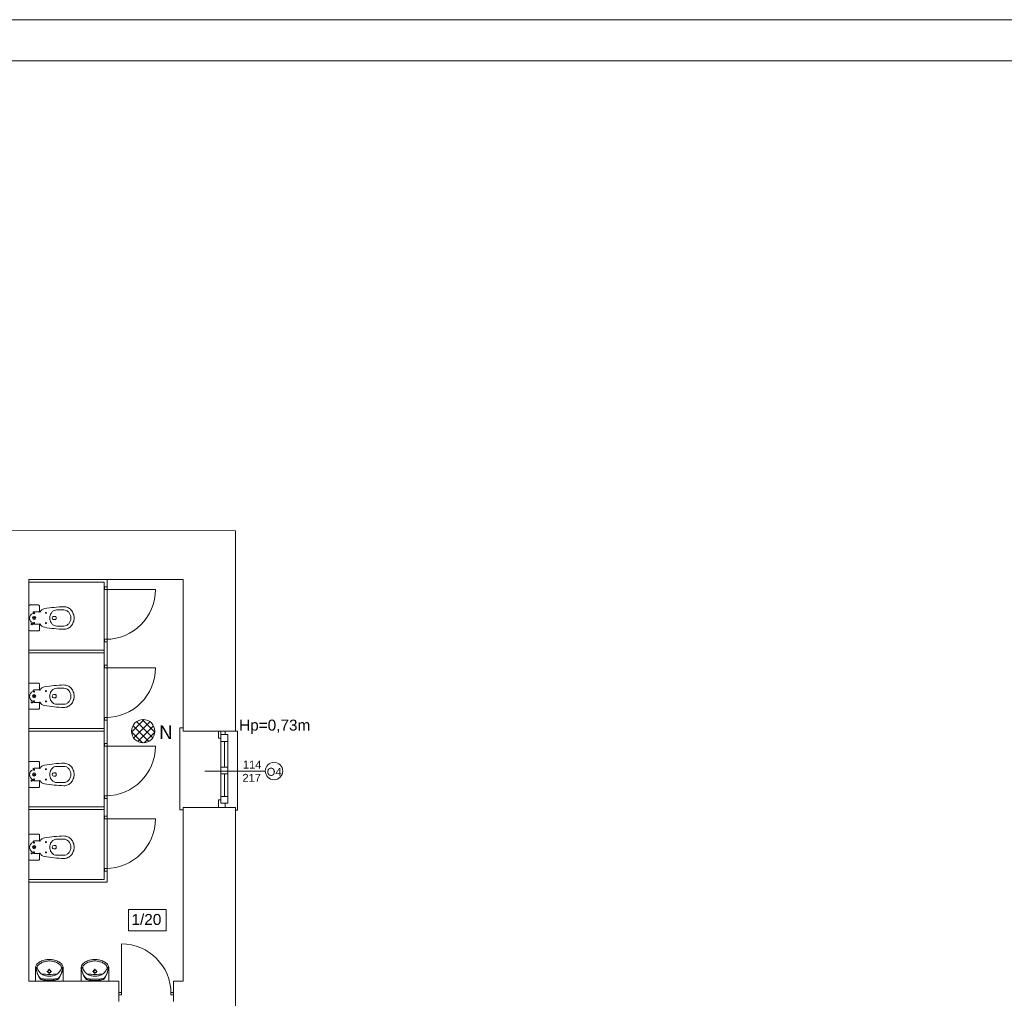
# Model space of a CAD drawing. Header units: centimetres. Extents: x 74448 to 96987, y -37016 to -10817.
# Tile 140 of 174: x 78694 to 80129, y -21268 to -19842. Entities that reach past the tile are written whole.
import ezdxf

# ---------------------------------------------------------------- set-up
doc = ezdxf.new("R2010")
doc.units = ezdxf.units.CM
doc.header["$LTSCALE"] = 0.02
doc.layers.get('0').update_dxf_attribs({"color": 8, "lineweight": 13})
for name, color, linetype, lineweight in [('_AUDIO', 7, 'Continuous', 18), ('_pk_tabelka', 7, 'Continuous', 15), ('ei30', 8, 'Continuous', 13), ('LINIE PRZEKROJOWE', 8, 'Continuous', 13), ('OPISY', 8, 'Continuous', 13), ('stolarka', 8, 'Continuous', 13), ('WIDOK', 8, 'Continuous', 13)]:
    doc.layers.add(name, color=color, linetype=linetype, lineweight=lineweight)
doc.styles.get("Standard").update_dxf_attribs({"font": 'arial.ttf', "height": 12})
doc.styles.add('Tomasz_W legenda', font='TCM_____.TTF')

# ---------------------------------------------------------------- blocks, each defined once
blk = doc.blocks.new('*U3')
at = {"layer": 'stolarka', "transparency": 33554684}
blk.add_lwpolyline([(5, 0), (5, 95)], dxfattribs=at)
for points in [[(0, 2.5), (0, -2.5), (5, -2.5), (5, 2.5)], [(100, -2.5), (105, -2.5), (105, 2.5), (100, 2.5)]]:
    blk.add_lwpolyline(points, close=True, dxfattribs=at)
blk.add_arc((5, 0), 95, 0, 90, dxfattribs=at)

msp = doc.modelspace()

# ---------------------------------------------------------------- hatches: boundary and pattern name
at = {"layer": '_AUDIO'}
h = msp.add_hatch(dxfattribs=at)
h.set_pattern_fill('ANSI37', color=256, scale=2.5)
h.set_pattern_definition([(45, (-5798.748, -5798.748), (-5.6126601, 5.6126601), []), (135, (-5798.748, -5798.748), (-5.6126601, -5.6126601), [])])
h.paths.add_polyline_path([(78890.7, -20878.6, 1), (78856.7, -20878.6, 1)])

# ---------------------------------------------------------------- linework, layer by layer
for points in [[(78707, -20657.6), (78821, -20657.6), (78821, -21098.6), (78707, -21098.6)], [(78707, -20661.6), (78817, -20661.6), (78817, -21094.6), (78707, -21094.6)], [(78707, -20760.6), (78817, -20760.6)], [(78707, -20764.6), (78817, -20764.6)], [(78707, -20874.6), (78817, -20874.6)], [(78707, -20878.6), (78817, -20878.6)], [(78932, -20878.6), (78932, -20873.6), (78927, -20873.6), (78927, -20993), (78927, -20993), (78932, -20993)], [(79008, -20878.6), (79011, -20878.6), (79011, -20993.6), (79008, -20993.6)], [(78707, -20988.6), (78817, -20988.6)], [(78707, -20992.6), (78817, -20992.6)]]:
    msp.add_lwpolyline(points)
msp.add_circle((78873.7, -20878.6), 17, dxfattribs=at)
at = {"layer": '_pk_tabelka', "color": 7, "ltscale": 3}
for p, q in [((82865.7, -19841.8), (74455.7, -19841.8)), ((82805.7, -19901.8), (74705.7, -19901.8))]:
    msp.add_line(p, q, dxfattribs=at)
at = {"layer": 'LINIE PRZEKROJOWE'}
for points in [[(78570, -20585.8), (79008, -20586.6), (79008, -20878.6)], [(78932, -20657.6), (78707, -20657.6), (78707, -21242.6)], [(78932, -20878.6), (78932, -20657.6)], [(79008, -20662.6), (79008, -20878.6)], [(78932, -20878.6), (79008, -20878.6)], [(78932, -21242.6), (78932, -20989.6), (79008, -20989.6)], [(79008, -20989.6), (79008, -21293.6)], [(79008, -20994.6), (79008, -21293.6)], [(78838, -21242.6), (78828, -21242.6), (78707, -21242.6)], [(78707, -21242.6), (78838, -21242.6), (78838, -21272.6)], [(78932, -21242.6), (78918, -21242.6)], [(78932, -21242.6), (78918, -21242.6), (78918, -21272.6)]]:
    msp.add_lwpolyline(points, dxfattribs=at)
at = {"layer": 'OPISY'}
msp.add_lwpolyline([(79051.7, -20936.6), (78963.6, -20936.6)], dxfattribs=at)
msp.add_lwpolyline([(78852.1, -21138.2), (78907.1, -21138.2), (78907.1, -21169.5), (78852.1, -21169.5)], close=True, dxfattribs=at)
msp.add_circle((79064.4, -20936.6), 12.7, dxfattribs=at)
at = {"layer": 'stolarka'}
for points in [[(78987, -20888.6), (78983.3, -20888.6), (78983.3, -20878.6), (78993.3, -20878.6), (78993.3, -20883.6)], [(78987, -20879.6), (78987, -20983.6)], [(78997, -20883.6), (78997, -20983.6)], [(78992, -20893.6), (78992, -20931.6)], [(78992, -20941.6), (78992, -20973.6)], [(78993.3, -20983.6), (78993.3, -20989.6), (78983.3, -20989.6), (78983.3, -20978.6), (78987, -20978.6)]]:
    msp.add_lwpolyline(points, dxfattribs=at)
for points in [[(78997, -20883.6), (78997, -20893.6), (78987, -20893.6), (78987, -20883.6)], [(78997, -20930.9), (78997, -20940.9), (78987, -20940.9), (78987, -20930.9)], [(78997, -20973.6), (78997, -20983.6), (78987, -20983.6), (78987, -20973.6)]]:
    msp.add_lwpolyline(points, close=True, dxfattribs=at)
at = {"layer": 'WIDOK'}
for p, q in [((78713.1, -20705.4), (78713.1, -20706.8)), ((78722.4, -20704.5), (78714, -20704.5)), ((78743.3, -20711.3), (78745.8, -20711.3)), ((78746.8, -20712.2), (78746.8, -20713.6)), ((78758, -20701.9), (78747.7, -20701.9)), ((78713.1, -20720.8), (78713.1, -20721.7)), ((78722.4, -20722.7), (78714, -20722.7)), ((78743.3, -20715.9), (78745.8, -20715.9)), ((78746.8, -20715), (78746.8, -20713.6)), ((78758, -20725.3), (78747.7, -20725.3)), ((78713.1, -20819.4), (78713.1, -20820.8)), ((78722.4, -20818.5), (78714, -20818.5)), ((78743.3, -20825.3), (78745.8, -20825.3)), ((78746.8, -20826.2), (78746.8, -20827.6)), ((78758, -20815.9), (78747.7, -20815.9)), ((78713.1, -20834.8), (78713.1, -20835.7)), ((78722.4, -20836.7), (78714, -20836.7)), ((78743.3, -20829.9), (78745.8, -20829.9)), ((78746.8, -20829), (78746.8, -20827.6)), ((78758, -20839.3), (78747.7, -20839.3)), ((78713.1, -20933.4), (78713.1, -20934.8)), ((78722.4, -20932.5), (78714, -20932.5)), ((78743.3, -20939.3), (78745.8, -20939.3)), ((78746.8, -20940.2), (78746.8, -20941.6)), ((78746.8, -20943), (78746.8, -20941.6)), ((78758, -20929.9), (78747.7, -20929.9)), ((78713.1, -20948.8), (78713.1, -20949.7)), ((78722.4, -20950.7), (78714, -20950.7)), ((78743.3, -20943.9), (78745.8, -20943.9)), ((78758, -20953.3), (78747.7, -20953.3)), ((78713.1, -21039.4), (78713.1, -21040.8)), ((78722.4, -21038.5), (78714, -21038.5)), ((78758, -21035.9), (78747.7, -21035.9)), ((78713.1, -21054.8), (78713.1, -21055.7)), ((78722.4, -21056.7), (78714, -21056.7)), ((78743.3, -21045.3), (78745.8, -21045.3)), ((78743.3, -21049.9), (78745.8, -21049.9)), ((78746.8, -21046.2), (78746.8, -21047.6)), ((78746.8, -21049), (78746.8, -21047.6)), ((78758, -21059.3), (78747.7, -21059.3)), ((78716.6, -21242.6), (78716.6, -21225)), ((78733.4, -21228.5), (78735.6, -21228.5)), ((78736.8, -21227.2), (78736.8, -21225)), ((78738.1, -21228.5), (78740.2, -21228.5)), ((78757.1, -21242.6), (78757.1, -21225)), ((78783, -21242.6), (78783, -21225)), ((78799.9, -21228.5), (78802, -21228.5)), ((78803.3, -21227.2), (78803.3, -21225)), ((78804.5, -21228.5), (78806.7, -21228.5)), ((78823.5, -21242.6), (78823.5, -21225)), ((78736.8, -21232), (78736.8, -21229.8)), ((78803.3, -21232), (78803.3, -21229.8))]:
    msp.add_line(p, q, dxfattribs=at)
for points in [[(78708.9, -20732.5, -0.414214), (78707, -20730.7), (78707, -20696.5, -0.414214), (78708.9, -20694.6), (78720.6, -20694.6, -0.414214), (78722.4, -20696.5), (78722.4, -20704.5, 0.787207), (78723.3, -20704.7, -0.243605), (78729.9, -20700, -0.036424), (78758, -20697.2, -0.106749), (78763.7, -20698.4, -0.101537), (78768.6, -20702, -0.094942), (78771.8, -20707.3, -0.090753), (78773, -20713.6, -0.090753), (78771.8, -20719.9, -0.094942), (78768.6, -20725.2, -0.101537), (78763.7, -20728.8, -0.106749), (78758, -20730, -0.036424), (78729.9, -20727.2, -0.243605), (78723.3, -20722.5, 0.787207), (78722.4, -20722.7), (78722.4, -20730.7, -0.414214), (78720.6, -20732.5)], [(78708.9, -20846.5, -0.414214), (78707, -20844.7), (78707, -20810.5, -0.414214), (78708.9, -20808.6), (78720.6, -20808.6, -0.414214), (78722.4, -20810.5), (78722.4, -20818.5, 0.787207), (78723.3, -20818.7, -0.243605), (78729.9, -20814, -0.036424), (78758, -20811.2, -0.106749), (78763.7, -20812.4, -0.101537), (78768.6, -20816, -0.094942), (78771.8, -20821.3, -0.090753), (78773, -20827.6, -0.090753), (78771.8, -20833.9, -0.094942), (78768.6, -20839.2, -0.101537), (78763.7, -20842.8, -0.106749), (78758, -20844, -0.036424), (78729.9, -20841.2, -0.243605), (78723.3, -20836.5, 0.787207), (78722.4, -20836.7), (78722.4, -20844.7, -0.414214), (78720.6, -20846.5)], [(78708.9, -20960.5, -0.414214), (78707, -20958.7), (78707, -20924.5, -0.414214), (78708.9, -20922.6), (78720.6, -20922.6, -0.414214), (78722.4, -20924.5), (78722.4, -20932.5, 0.787207), (78723.3, -20932.7, -0.243605), (78729.9, -20928, -0.036424), (78758, -20925.2, -0.106749), (78763.7, -20926.4, -0.101537), (78768.6, -20930, -0.094942), (78771.8, -20935.3, -0.090753), (78773, -20941.6, -0.090753), (78771.8, -20947.9, -0.094942), (78768.6, -20953.2, -0.101537), (78763.7, -20956.8, -0.106749), (78758, -20958, -0.036424), (78729.9, -20955.2, -0.243605), (78723.3, -20950.5, 0.787207), (78722.4, -20950.7), (78722.4, -20958.7, -0.414214), (78720.6, -20960.5)], [(78708.9, -21066.5, -0.414214), (78707, -21064.7), (78707, -21030.5, -0.414214), (78708.9, -21028.6), (78720.6, -21028.6, -0.414214), (78722.4, -21030.5), (78722.4, -21038.5, 0.787207), (78723.3, -21038.7, -0.243605), (78729.9, -21034, -0.036424), (78758, -21031.2, -0.106749), (78763.7, -21032.4, -0.101537), (78768.6, -21036, -0.094942), (78771.8, -21041.3, -0.090753), (78773, -21047.6, -0.090753), (78771.8, -21053.9, -0.094942), (78768.6, -21059.2, -0.101537), (78763.7, -21062.8, -0.106749), (78758, -21064, -0.036424), (78729.9, -21061.2, -0.243605), (78723.3, -21056.5, 0.787207), (78722.4, -21056.7), (78722.4, -21064.7, -0.414214), (78720.6, -21066.5)]]:
    msp.add_lwpolyline(points, format="xyb", close=True, dxfattribs=at)
for points in [[(78747.7, -20725.3, -0.106749), (78744, -20724.5, -0.101537), (78740.6, -20722, -0.094942), (78738.3, -20718.3, -0.090753), (78737.4, -20713.6, -0.090753), (78738.3, -20708.9, -0.094942), (78740.6, -20705.2, -0.101537), (78744, -20702.7, -0.106749), (78747.7, -20701.9, -0.106749)], [(78758, -20725.3, 0.106749), (78761.7, -20724.5, 0.101537), (78765.1, -20722, 0.094942), (78767.4, -20718.3, 0.090753), (78768.3, -20713.6, 0.090753), (78767.4, -20708.9, 0.094942), (78765.1, -20705.2, 0.101537), (78761.7, -20702.7, 0.106749), (78758, -20701.9, 0.106749)], [(78747.7, -20839.3, -0.106749), (78744, -20838.5, -0.101537), (78740.6, -20836, -0.094942), (78738.3, -20832.3, -0.090753), (78737.4, -20827.6, -0.090753), (78738.3, -20822.9, -0.094942), (78740.6, -20819.2, -0.101537), (78744, -20816.7, -0.106749), (78747.7, -20815.9, -0.106749)], [(78758, -20839.3, 0.106749), (78761.7, -20838.5, 0.101537), (78765.1, -20836, 0.094942), (78767.4, -20832.3, 0.090753), (78768.3, -20827.6, 0.090753), (78767.4, -20822.9, 0.094942), (78765.1, -20819.2, 0.101537), (78761.7, -20816.7, 0.106749), (78758, -20815.9, 0.106749)], [(78747.7, -20953.3, -0.106749), (78744, -20952.5, -0.101537), (78740.6, -20950, -0.094942), (78738.3, -20946.3, -0.090753), (78737.4, -20941.6, -0.090753), (78738.3, -20936.9, -0.094942), (78740.6, -20933.2, -0.101537), (78744, -20930.7, -0.106749), (78747.7, -20929.9, -0.106749)], [(78758, -20953.3, 0.106749), (78761.7, -20952.5, 0.101537), (78765.1, -20950, 0.094942), (78767.4, -20946.3, 0.090753), (78768.3, -20941.6, 0.090753), (78767.4, -20936.9, 0.094942), (78765.1, -20933.2, 0.101537), (78761.7, -20930.7, 0.106749), (78758, -20929.9, 0.106749)], [(78747.7, -21059.3, -0.106749), (78744, -21058.5, -0.101537), (78740.6, -21056, -0.094942), (78738.3, -21052.3, -0.090753), (78737.4, -21047.6, -0.090753), (78738.3, -21042.9, -0.094942), (78740.6, -21039.2, -0.101537), (78744, -21036.7, -0.106749), (78747.7, -21035.9, -0.106749)], [(78758, -21059.3, 0.106749), (78761.7, -21058.5, 0.101537), (78765.1, -21056, 0.094942), (78767.4, -21052.3, 0.090753), (78768.3, -21047.6, 0.090753), (78767.4, -21042.9, 0.094942), (78765.1, -21039.2, 0.101537), (78761.7, -21036.7, 0.106749), (78758, -21035.9, 0.106749)]]:
    msp.add_lwpolyline(points, format="xyb", dxfattribs=at)
for points in [[(78723.1, -21214.6), (78722.8, -21214.8), (78722.4, -21215), (78722.1, -21215.2), (78721.7, -21215.4), (78721.4, -21215.6), (78721.1, -21215.9), (78720.7, -21216.1), (78720.4, -21216.4)], [(78731.3, -21214.1), (78729.9, -21214.4), (78728.5, -21214.8), (78727.2, -21215.2), (78725.9, -21215.8), (78724.7, -21216.4), (78723.4, -21217.2), (78722.3, -21218), (78721.2, -21218.8)], [(78735.4, -21211.1), (78733.8, -21211.3), (78732.2, -21211.5), (78730.7, -21211.9), (78729.1, -21212.3), (78727.6, -21212.7), (78726.1, -21213.3), (78724.6, -21213.9), (78723.1, -21214.6)], [(78742.4, -21214.1), (78741, -21213.8), (78739.6, -21213.6), (78738.2, -21213.4), (78736.8, -21213.4), (78735.4, -21213.4), (78734, -21213.6), (78732.6, -21213.8), (78731.3, -21214.1)], [(78735.4, -21211.1), (78738.2, -21211.1)], [(78750.5, -21214.6), (78749.1, -21213.9), (78747.6, -21213.3), (78746.1, -21212.7), (78744.6, -21212.3), (78743, -21211.9), (78741.4, -21211.5), (78739.8, -21211.3), (78738.2, -21211.1)], [(78752.5, -21218.8), (78751.4, -21218), (78750.2, -21217.2), (78749, -21216.4), (78747.7, -21215.8), (78746.5, -21215.2), (78745.1, -21214.8), (78743.8, -21214.4), (78742.4, -21214.1)], [(78753.2, -21216.4), (78752.9, -21216.1), (78752.6, -21215.9), (78752.3, -21215.6), (78751.9, -21215.4), (78751.6, -21215.2), (78751.2, -21215), (78750.9, -21214.8), (78750.5, -21214.6)], [(78789.6, -21214.6), (78789.2, -21214.8), (78788.9, -21215), (78788.5, -21215.2), (78788.2, -21215.4), (78787.8, -21215.6), (78787.5, -21215.9), (78787.2, -21216.1), (78786.9, -21216.4)], [(78797.7, -21214.1), (78796.3, -21214.4), (78795, -21214.8), (78793.7, -21215.2), (78792.4, -21215.8), (78791.1, -21216.4), (78789.9, -21217.2), (78788.7, -21218), (78787.6, -21218.8)], [(78801.9, -21211.1), (78800.3, -21211.3), (78798.7, -21211.5), (78797.1, -21211.9), (78795.6, -21212.3), (78794, -21212.7), (78792.5, -21213.3), (78791, -21213.9), (78789.6, -21214.6)], [(78808.9, -21214.1), (78807.5, -21213.8), (78806.1, -21213.6), (78804.7, -21213.4), (78803.3, -21213.4), (78801.9, -21213.4), (78800.5, -21213.6), (78799.1, -21213.8), (78797.7, -21214.1)], [(78801.9, -21211.1), (78804.7, -21211.1)], [(78817, -21214.6), (78815.5, -21213.9), (78814.1, -21213.3), (78812.6, -21212.7), (78811, -21212.3), (78809.5, -21211.9), (78807.9, -21211.5), (78806.3, -21211.3), (78804.7, -21211.1)], [(78819, -21218.8), (78817.8, -21218), (78816.7, -21217.2), (78815.5, -21216.4), (78814.2, -21215.8), (78812.9, -21215.2), (78811.6, -21214.8), (78810.2, -21214.4), (78808.9, -21214.1)], [(78819.7, -21216.4), (78819.4, -21216.1), (78819.1, -21215.9), (78818.7, -21215.6), (78818.4, -21215.4), (78818.1, -21215.2), (78817.7, -21215), (78817.4, -21214.8), (78817, -21214.6)], [(78720.4, -21216.4), (78719.5, -21217.2), (78718.7, -21218.1), (78718.1, -21219.1), (78717.5, -21220.2), (78717.1, -21221.4), (78716.8, -21222.6), (78716.6, -21223.8), (78716.6, -21225)], [(78717.6, -21222.3), (78717.7, -21224.6), (78717.9, -21226.9), (78718.4, -21229.1), (78719, -21231.3), (78719.9, -21233.5), (78720.9, -21235.5), (78722, -21237.5), (78723.4, -21239.3)], [(78717.6, -21222.3), (78717.7, -21224.5), (78718, -21226.6), (78718.4, -21228.7), (78719, -21230.8), (78719.9, -21232.8), (78720.9, -21234.7), (78722, -21236.5), (78723.3, -21238.1)], [(78721.2, -21218.8), (78720.7, -21219.3), (78720.2, -21219.9), (78719.8, -21220.5), (78719.5, -21221.1), (78719.3, -21221.8), (78719.1, -21222.5), (78719.1, -21223.2), (78719.1, -21224)], [(78719.1, -21224), (78719.6, -21225.3), (78720.3, -21226.5), (78721.1, -21227.7), (78721.9, -21228.9), (78722.8, -21230), (78723.8, -21231), (78724.9, -21231.9), (78726.1, -21232.7)], [(78747.6, -21232.7), (78748.7, -21231.9), (78749.8, -21231), (78750.8, -21230), (78751.8, -21228.9), (78752.6, -21227.7), (78753.4, -21226.5), (78754, -21225.3), (78754.6, -21224)], [(78750.3, -21238.2), (78751.6, -21236.5), (78752.8, -21234.7), (78753.8, -21232.8), (78754.6, -21230.8), (78755.2, -21228.8), (78755.7, -21226.6), (78756, -21224.5), (78756, -21222.4)], [(78750.3, -21239.3), (78751.6, -21237.5), (78752.8, -21235.5), (78753.8, -21233.5), (78754.6, -21231.4), (78755.3, -21229.2), (78755.7, -21226.9), (78756, -21224.6), (78756, -21222.4)], [(78754.6, -21224), (78754.6, -21223.2), (78754.5, -21222.5), (78754.4, -21221.8), (78754.1, -21221.1), (78753.8, -21220.5), (78753.4, -21219.9), (78753, -21219.3), (78752.5, -21218.8)], [(78757.1, -21225), (78757.1, -21223.8), (78756.9, -21222.6), (78756.6, -21221.4), (78756.2, -21220.2), (78755.6, -21219.1), (78754.9, -21218.1), (78754.1, -21217.2), (78753.2, -21216.4)], [(78786.9, -21216.4), (78786, -21217.2), (78785.2, -21218.1), (78784.5, -21219.1), (78783.9, -21220.2), (78783.5, -21221.4), (78783.2, -21222.6), (78783.1, -21223.8), (78783, -21225)], [(78784.1, -21222.3), (78784.1, -21224.6), (78784.4, -21226.9), (78784.8, -21229.1), (78785.5, -21231.3), (78786.3, -21233.5), (78787.3, -21235.5), (78788.5, -21237.5), (78789.8, -21239.3)], [(78784.1, -21222.3), (78784.2, -21224.5), (78784.4, -21226.6), (78784.9, -21228.7), (78785.5, -21230.8), (78786.3, -21232.8), (78787.3, -21234.7), (78788.5, -21236.5), (78789.8, -21238.1)], [(78787.6, -21218.8), (78787.1, -21219.3), (78786.7, -21219.9), (78786.3, -21220.5), (78786, -21221.1), (78785.7, -21221.8), (78785.6, -21222.5), (78785.5, -21223.2), (78785.5, -21224)], [(78785.5, -21224), (78786.1, -21225.3), (78786.8, -21226.5), (78787.5, -21227.7), (78788.4, -21228.9), (78789.3, -21230), (78790.3, -21231), (78791.4, -21231.9), (78792.5, -21232.7)], [(78814, -21232.7), (78815.2, -21231.9), (78816.3, -21231), (78817.3, -21230), (78818.2, -21228.9), (78819.1, -21227.7), (78819.8, -21226.5), (78820.5, -21225.3), (78821, -21224)], [(78816.7, -21239.3), (78818.1, -21237.5), (78819.2, -21235.5), (78820.3, -21233.5), (78821.1, -21231.4), (78821.7, -21229.2), (78822.2, -21226.9), (78822.4, -21224.6), (78822.5, -21222.4)], [(78816.8, -21238.2), (78818.1, -21236.5), (78819.2, -21234.7), (78820.2, -21232.8), (78821.1, -21230.8), (78821.7, -21228.8), (78822.2, -21226.6), (78822.4, -21224.5), (78822.5, -21222.4)], [(78821, -21224), (78821.1, -21223.2), (78821, -21222.5), (78820.8, -21221.8), (78820.6, -21221.1), (78820.3, -21220.5), (78819.9, -21219.9), (78819.5, -21219.3), (78819, -21218.8)], [(78823.5, -21225), (78823.5, -21223.8), (78823.4, -21222.6), (78823.1, -21221.4), (78822.6, -21220.2), (78822.1, -21219.1), (78821.4, -21218.1), (78820.6, -21217.2), (78819.7, -21216.4)], [(78723.3, -21238.1), (78723.6, -21238.4), (78723.8, -21238.6), (78724, -21238.7), (78724.3, -21238.9), (78724.5, -21239), (78724.8, -21239.1), (78725.1, -21239.2), (78725.4, -21239.3)], [(78723.4, -21239.3), (78723.6, -21239.5), (78723.8, -21239.7), (78724, -21239.9), (78724.2, -21240), (78724.5, -21240.2), (78724.7, -21240.3), (78725, -21240.4), (78725.2, -21240.5)], [(78725.2, -21240.5), (78726.7, -21240.8), (78728.1, -21241.1), (78729.5, -21241.3), (78731, -21241.5), (78732.5, -21241.6), (78733.9, -21241.7), (78735.4, -21241.7), (78736.8, -21241.8)], [(78725.4, -21239.3), (78726.8, -21239.5), (78728.3, -21239.6), (78729.7, -21239.8), (78731.1, -21239.9), (78732.5, -21240), (78734, -21240.1), (78735.4, -21240.1), (78736.8, -21240.1)], [(78725.5, -21232), (78728.3, -21232.4), (78731.2, -21232.7), (78734, -21232.9), (78736.8, -21232.9), (78739.7, -21232.9), (78742.5, -21232.7), (78745.3, -21232.4), (78748.2, -21232)], [(78726.1, -21232.7), (78727.3, -21233.4), (78728.6, -21234), (78729.9, -21234.5), (78731.3, -21234.9), (78732.6, -21235.1), (78734, -21235.3), (78735.4, -21235.4), (78736.8, -21235.3)], [(78736.8, -21235.3), (78738.2, -21235.4), (78739.6, -21235.3), (78741, -21235.1), (78742.4, -21234.9), (78743.8, -21234.5), (78745.1, -21234), (78746.4, -21233.4), (78747.6, -21232.7)], [(78736.8, -21240.1), (78738.2, -21240.1), (78739.7, -21240.1), (78741.1, -21240), (78742.5, -21239.9), (78744, -21239.8), (78745.4, -21239.6), (78746.8, -21239.5), (78748.2, -21239.3)], [(78736.8, -21241.8), (78738.3, -21241.7), (78739.7, -21241.7), (78741.2, -21241.6), (78742.6, -21241.5), (78744.1, -21241.3), (78745.5, -21241.1), (78747, -21240.8), (78748.4, -21240.5)], [(78748.2, -21239.3), (78748.5, -21239.2), (78748.8, -21239.2), (78749.1, -21239), (78749.4, -21238.9), (78749.6, -21238.8), (78749.9, -21238.6), (78750.1, -21238.4), (78750.3, -21238.2)], [(78748.4, -21240.5), (78748.7, -21240.4), (78748.9, -21240.3), (78749.2, -21240.2), (78749.4, -21240.1), (78749.7, -21239.9), (78749.9, -21239.7), (78750.1, -21239.5), (78750.3, -21239.3)], [(78789.8, -21238.1), (78790, -21238.4), (78790.2, -21238.6), (78790.5, -21238.7), (78790.7, -21238.9), (78791, -21239), (78791.3, -21239.1), (78791.6, -21239.2), (78791.9, -21239.3)], [(78789.8, -21239.3), (78790, -21239.5), (78790.2, -21239.7), (78790.4, -21239.9), (78790.7, -21240), (78790.9, -21240.2), (78791.2, -21240.3), (78791.4, -21240.4), (78791.7, -21240.5)], [(78791.7, -21240.5), (78793.1, -21240.8), (78794.6, -21241.1), (78796, -21241.3), (78797.5, -21241.5), (78798.9, -21241.6), (78800.4, -21241.7), (78801.8, -21241.7), (78803.3, -21241.8)], [(78791.9, -21239.3), (78793.3, -21239.5), (78794.7, -21239.6), (78796.1, -21239.8), (78797.6, -21239.9), (78799, -21240), (78800.4, -21240.1), (78801.9, -21240.1), (78803.3, -21240.1)], [(78792, -21232), (78794.8, -21232.4), (78797.6, -21232.7), (78800.5, -21232.9), (78803.3, -21232.9), (78806.1, -21232.9), (78809, -21232.7), (78811.8, -21232.4), (78814.6, -21232)], [(78792.5, -21232.7), (78793.8, -21233.4), (78795, -21234), (78796.4, -21234.5), (78797.7, -21234.9), (78799.1, -21235.1), (78800.5, -21235.3), (78801.9, -21235.4), (78803.3, -21235.3)], [(78803.3, -21235.3), (78804.7, -21235.4), (78806.1, -21235.3), (78807.5, -21235.1), (78808.9, -21234.9), (78810.2, -21234.5), (78811.5, -21234), (78812.8, -21233.4), (78814, -21232.7)], [(78803.3, -21240.1), (78804.7, -21240.1), (78806.1, -21240.1), (78807.6, -21240), (78809, -21239.9), (78810.4, -21239.8), (78811.8, -21239.6), (78813.3, -21239.5), (78814.7, -21239.3)], [(78803.3, -21241.8), (78804.7, -21241.7), (78806.2, -21241.7), (78807.6, -21241.6), (78809.1, -21241.5), (78810.5, -21241.3), (78812, -21241.1), (78813.4, -21240.8), (78814.9, -21240.5)], [(78814.7, -21239.3), (78815, -21239.2), (78815.3, -21239.2), (78815.6, -21239), (78815.8, -21238.9), (78816.1, -21238.8), (78816.3, -21238.6), (78816.5, -21238.4), (78816.8, -21238.2)], [(78814.9, -21240.5), (78815.1, -21240.4), (78815.4, -21240.3), (78815.6, -21240.2), (78815.9, -21240.1), (78816.1, -21239.9), (78816.3, -21239.7), (78816.5, -21239.5), (78816.7, -21239.3)]]:
    msp.add_lwpolyline(points, dxfattribs=at)
for points in [[(78736.8, -21231.2), (78738.7, -21230.4), (78739.5, -21228.5), (78738.7, -21226.6), (78736.8, -21225.8), (78735, -21226.6), (78734.2, -21228.5), (78735, -21230.4)], [(78736.8, -21230.4), (78738.2, -21229.9), (78738.7, -21228.5), (78738.2, -21227.2), (78736.8, -21226.6), (78735.5, -21227.2), (78735, -21228.5), (78735.5, -21229.9)], [(78803.3, -21231.2), (78805.2, -21230.4), (78805.9, -21228.5), (78805.2, -21226.6), (78803.3, -21225.8), (78801.4, -21226.6), (78800.7, -21228.5), (78801.4, -21230.4)], [(78803.3, -21230.4), (78804.6, -21229.9), (78805.2, -21228.5), (78804.6, -21227.2), (78803.3, -21226.6), (78802, -21227.2), (78801.4, -21228.5), (78802, -21229.9)]]:
    msp.add_lwpolyline(points, close=True, dxfattribs=at)
for centre, radius in [((78714.7, -20713.6), 2.34), ((78714.7, -20706.8), 0.702), ((78731.8, -20706.1), 0.702), ((78711.2, -20722.5), 0.936), ((78714.7, -20713.6), 0.702), ((78714.7, -20720.8), 0.702), ((78731.8, -20721.1), 0.702), ((78714.7, -20827.6), 2.34), ((78714.7, -20820.8), 0.702), ((78714.7, -20827.6), 0.702), ((78731.8, -20820.1), 0.702), ((78711.2, -20836.5), 0.936), ((78714.7, -20834.8), 0.702), ((78731.8, -20835.1), 0.702), ((78714.7, -20941.6), 2.34), ((78714.7, -20934.8), 0.702), ((78714.7, -20941.6), 0.702), ((78731.8, -20934.1), 0.702), ((78711.2, -20950.5), 0.936), ((78714.7, -20948.8), 0.702), ((78731.8, -20949.1), 0.702), ((78714.7, -21040.8), 0.702), ((78731.8, -21040.1), 0.702), ((78711.2, -21056.5), 0.936), ((78714.7, -21047.6), 2.34), ((78714.7, -21047.6), 0.702), ((78714.7, -21054.8), 0.702), ((78731.8, -21055.1), 0.702)]:
    msp.add_circle(centre, radius, dxfattribs=at)
for centre, radius, start, end in [((78715.2, -20713.8), 7.31, 107.1662, 252.8338), ((78714, -20705.4), 0.936, 90, 180), ((78743.3, -20713.6), 2.34, 88.6628, 271.0097), ((78745.8, -20712.2), 0.936, 0, 90), ((78714, -20721.7), 0.936, 180, 270), ((78745.8, -20715), 0.936, 270, 0), ((78715.2, -20827.8), 7.31, 107.1662, 252.8338), ((78714, -20819.4), 0.936, 90, 180), ((78743.3, -20827.6), 2.34, 88.6628, 271.0097), ((78745.8, -20826.2), 0.936, 0, 90), ((78714, -20835.7), 0.936, 180, 270), ((78745.8, -20829), 0.936, 270, 0), ((78715.2, -20941.8), 7.31, 107.1662, 252.8338), ((78714, -20933.4), 0.936, 90, 180), ((78743.3, -20941.6), 2.34, 88.6628, 271.0097), ((78745.8, -20940.2), 0.936, 0, 90), ((78714, -20949.7), 0.936, 180, 270), ((78745.8, -20943), 0.936, 270, 0), ((78715.2, -21047.8), 7.31, 107.1662, 252.8338), ((78714, -21039.4), 0.936, 90, 180), ((78714, -21055.7), 0.936, 180, 270), ((78743.3, -21047.6), 2.34, 88.6628, 271.0097), ((78745.8, -21046.2), 0.936, 0, 90), ((78745.8, -21049), 0.936, 270, 0)]:
    msp.add_arc(centre, radius, start, end, dxfattribs=at)

# ---------------------------------------------------------------- block references
at = {"layer": 'stolarka', "transparency": 33554684, "xscale": 0.761904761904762, "yscale": 0.761904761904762, "zscale": 0.761904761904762, "rotation": 270}
for p in [(78819.1, -20668.4), (78819.1, -20782.4), (78819.1, -20896.4), (78819.1, -21002.4)]:
    msp.add_blockref('*U3', p, dxfattribs=at)
at = {"layer": 'stolarka', "transparency": 33554684, "xscale": 0.76190476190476, "yscale": 0.76190476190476, "zscale": 0.76190476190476}
msp.add_blockref('*U3', (78838, -21261), dxfattribs=at)

# ---------------------------------------------------------------- texts
at = {"layer": '_AUDIO', "insert": (78897.1, -20870.1), "char_height": 20, "width": 16.573, "attachment_point": 1, "style": 'Tomasz_W legenda'}
msp.add_mtext('N', dxfattribs=at)
at = {"layer": 'ei30', "char_height": 16, "width": 260.963, "attachment_point": 1}
for s, insert in [('\\pi246.16;G', (75610.5, -20324.5)), ('\\pi248.23;S', (75470.9, -21225.4))]:
    msp.add_mtext(s, dxfattribs=dict(at, insert=insert))
at = {"layer": 'OPISY', "ltscale": 0.15}
msp.add_text('Hp=0,73m', height=16, dxfattribs=at).set_placement((79013.5, -20877.7))
at = {"layer": 'OPISY'}
for s, insert, char_height, width, attachment_point in [('\\pi-3.5877;O4', (79057.4, -20943.7), 11.574, 12.831, 7), ('{\\fArial|b0|i0|c238|p34;1/20}', (78856.6, -21144.9), 16, 260.963, 1), ("\\pi216.67;1/12'", (75225.2, -21230.5), 16, 260.963, 1)]:
    msp.add_mtext(s, dxfattribs=dict(at, insert=insert, char_height=char_height, width=width, attachment_point=attachment_point))
at = {"layer": 'stolarka', "insert": (79024.8, -20952.3), "char_height": 11.574, "width": 12.831, "attachment_point": 7}
msp.add_mtext('\\pi-5.8023;114\\P\\pi-6.4694;217', dxfattribs=at)

doc.saveas('drawing.dxf')
